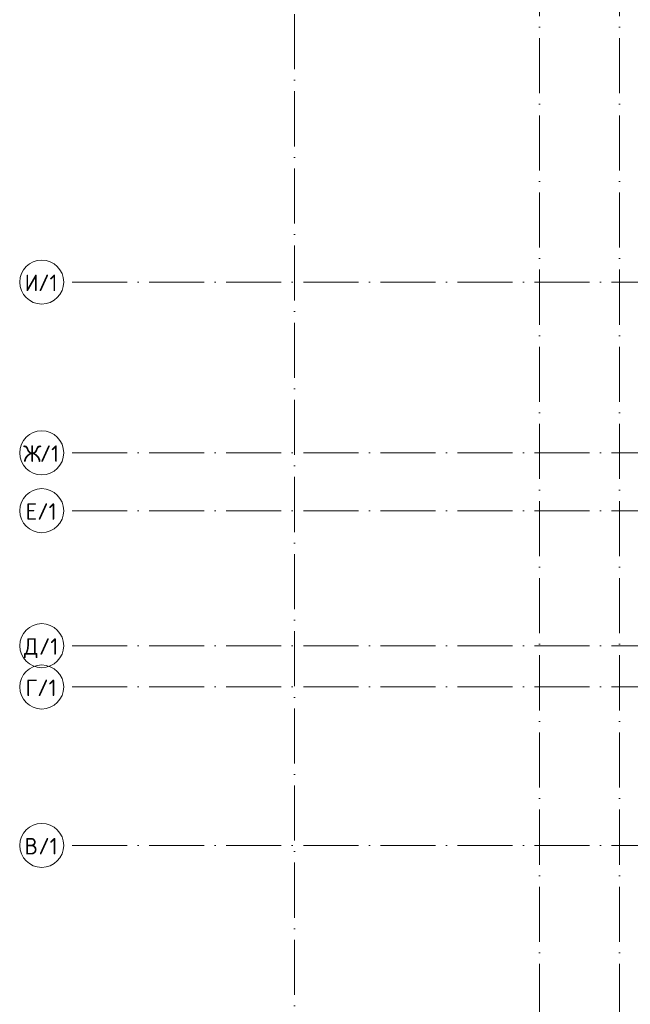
# Model space of a CAD drawing. Header units: millimetres. Extents: x -5460 to 47962, y 30005 to 103451.
# Tile 2 of 63: x -3015 to 8077, y 39472 to 57343. Entities that reach past the tile are written whole.
import ezdxf

# ---------------------------------------------------------------- set-up
doc = ezdxf.new("R2010")
doc.units = ezdxf.units.MM
doc.linetypes.add('4_ Штрихпунктир_ 10 х 2 мм', pattern=[1400, 1000, -200, 0, -200])
doc.layers.add('S-GRID-____-IDEN', color=7, linetype='Continuous', lineweight=9)
doc.layers.add('S-GRID-____-OTLN', color=7, linetype='Continuous', lineweight=9)
doc.styles.add('GOST Common_1', font='GOST_Common.ttf', dxfattribs={"height": 300})

# ---------------------------------------------------------------- blocks, each defined once
blk = doc.blocks.new('Ось сетки - 8_0 мм-37851243-ВКК_01_К1_З_ЭОМ_кабель_')
at = {"layer": 'S-GRID-____-IDEN', "color": 253, "true_color": 0xaaaaaa}
blk.add_circle((0, 0), 4, dxfattribs=at)

msp = doc.modelspace()

# ---------------------------------------------------------------- linework, layer by layer
at = {"layer": 'S-GRID-____-OTLN', "color": 253, "linetype": '4_ Штрихпунктир_ 10 х 2 мм', "true_color": 0xaaaaaa}
for p, q in [((1978, 31242), (1978, 102651)), ((6428, 30805), (6428, 102651)), ((7878, 30805), (7878, 102651)), ((39540, 52581), (-2215, 52581)), ((39540, 49481), (-2215, 49481)), ((39540, 48431), (-2215, 48431)), ((39540, 45981), (-2215, 45981)), ((39540, 45231), (-2215, 45231)), ((39540, 42356), (-2215, 42356))]:
    msp.add_line(p, q, dxfattribs=at)

# ---------------------------------------------------------------- block references
at = {"layer": 'S-GRID-____-IDEN', "color": 253, "true_color": 0xaaaaaa, "xscale": 99.99999999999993, "yscale": 99.99999999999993, "zscale": 99.99999999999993, "rotation": 89.9999999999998}
for p in [(-2615, 52581), (-2615, 49481), (-2615, 48431), (-2615, 45981), (-2615, 45231), (-2615, 42356)]:
    msp.add_blockref('Ось сетки - 8_0 мм-37851243-ВКК_01_К1_З_ЭОМ_кабель_', p, dxfattribs=at)

# ---------------------------------------------------------------- texts
at = {"layer": 'S-GRID-____-IDEN', "color": 253, "true_color": 0xaaaaaa, "char_height": 300, "attachment_point": 1, "style": 'GOST Common_1'}
for s, insert, width in [('/1', (-2679, 52716), 448.94), ('\\fGOST Common|b0|i0|c204|p34|;И', (-2924, 52716), 296.62), ('\\fGOST Common|b0|i0|c204|p34|;Ж', (-2953, 49616), 368.78), ('/1', (-2649, 49616), 448.94), ('\\fGOST Common|b0|i0|c204|p34|;Е', (-2907, 48566), 256.54), ('/1', (-2696, 48566), 448.94), ('\\fGOST Common|b0|i0|c204|p34|;Д', (-2937, 46116), 328.69), ('/1', (-2665, 46116), 448.94), ('\\fGOST Common|b0|i0|c204|p34|;Г', (-2907, 45366), 256.54), ('/1', (-2696, 45366), 448.94), ('\\fGOST Common|b0|i0|c204|p34|;В', (-2927, 42491), 304.64), ('/1', (-2676, 42491), 448.94)]:
    msp.add_mtext(s, dxfattribs=dict(at, insert=insert, width=width))

doc.saveas('drawing.dxf')
